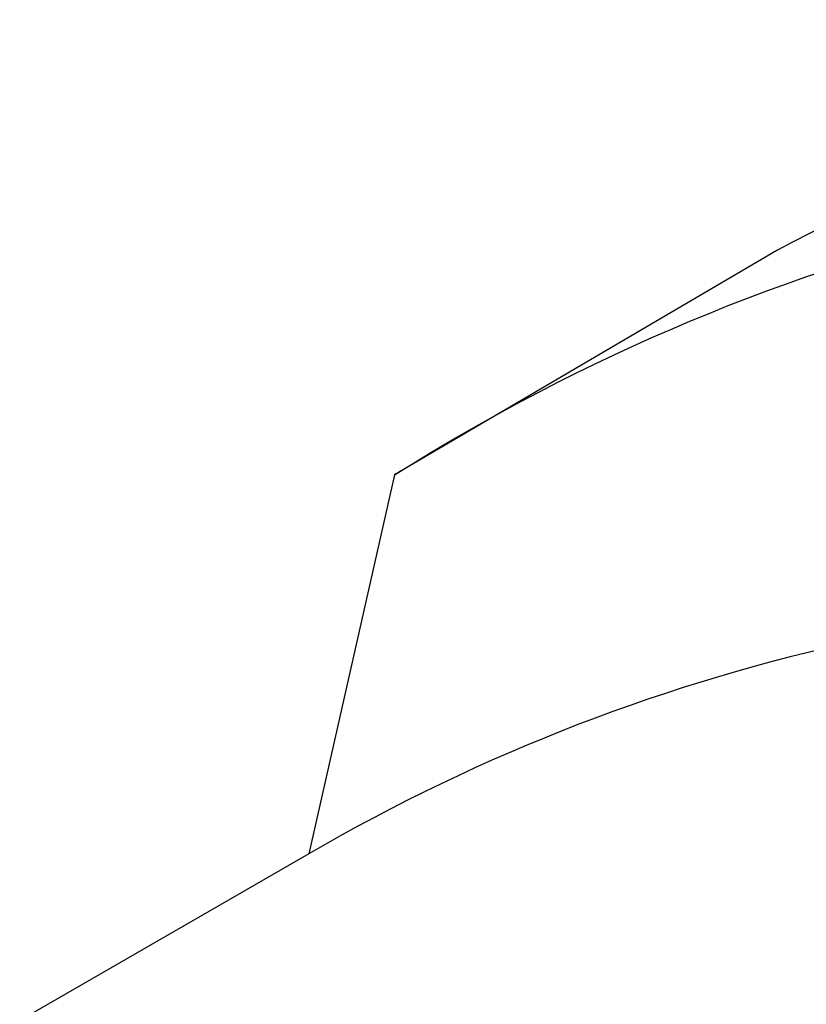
# Model space of a CAD drawing. Extents: x -18027 to -11651, y 1687 to 5059.
# Tile 8 of 170: x -17560 to -17545, y 2265 to 2284. Entities that reach past the tile are written whole.
import ezdxf

# ---------------------------------------------------------------- set-up
doc = ezdxf.new("R2010")
doc.units = 0
doc.header["$MEASUREMENT"] = 0
doc.layers.add('TANK', color=2, linetype='CONTINUOUS')

msp = doc.modelspace()

# ---------------------------------------------------------------- linework, layer by layer
at = {"layer": 'TANK'}
for points in [[(-17413.394, 2125.828, 0.03226), (-17412.834, 2136.27, 0.071312), (-17418.417, 2172.404, 0.019282), (-17423.388, 2186.718, 0.038312), (-17436.452, 2213.805, 0.044515), (-17456.555, 2242.354, 0.013151), (-17463.447, 2250.056, 0.071312), (-17492.057, 2272.823, 0.106395), (-17524.484, 2283.489, 0.149431), (-17545.847, 2279.362), (-17553.02, 2275.146), (-17554.631, 2268.032)], [(-17413.394, 2125.828, 0.03226), (-17412.834, 2136.27, 0.071312), (-17418.417, 2172.404, 0.019282), (-17423.388, 2186.718, 0.038312), (-17436.452, 2213.805, 0.044515), (-17456.555, 2242.354, 0.013151), (-17463.447, 2250.056, 0.071312), (-17492.057, 2272.823, 0.106395), (-17524.484, 2283.489, 0.149431), (-17545.847, 2279.362), (-17553.02, 2275.146), (-17554.631, 2268.032)], [(-17553.02, 2275.146, -0.16913), (-17529.185, 2280.709, -0.106395), (-17496.758, 2270.043, -0.071312), (-17468.148, 2247.276, -0.016688), (-17459.509, 2237.411, -0.040957), (-17441.153, 2211.025, -0.038238), (-17428.11, 2183.991, -0.019356), (-17423.118, 2169.624, -0.071312), (-17417.535, 2133.489, -0.032043), (-17418.087, 2123.118, -0.032043)], [(-17553.02, 2275.146, -0.16913), (-17529.185, 2280.709, -0.106395), (-17496.758, 2270.043, -0.071312), (-17468.148, 2247.276, -0.016688), (-17459.509, 2237.411, -0.040957), (-17441.153, 2211.025, -0.038238), (-17428.11, 2183.991, -0.019356), (-17423.118, 2169.624, -0.071312), (-17417.535, 2133.489, -0.032043), (-17418.087, 2123.118, -0.032043)], [(-17428.228, 2117.26, 0.049983), (-17426.86, 2132.594, 0.071312), (-17432.173, 2166.98, 0.017305), (-17436.37, 2179.223, 0.040291), (-17449.335, 2206.378, 0.057637), (-17475.037, 2240.819, 0.071312), (-17502.262, 2262.484, 0.106395), (-17533.12, 2272.634, 0.159299), (-17554.631, 2268.032), (-17560.058, 2264.899)], [(-17428.228, 2117.26, 0.049983), (-17426.86, 2132.594, 0.071312), (-17432.173, 2166.98, 0.017305), (-17436.37, 2179.223, 0.040291), (-17449.335, 2206.378, 0.057637), (-17475.037, 2240.819, 0.071312), (-17502.262, 2262.484, 0.106395), (-17533.12, 2272.634, 0.159299), (-17554.631, 2268.032), (-17560.058, 2264.899)]]:
    msp.add_lwpolyline(points, format="xyb", dxfattribs=at)

doc.saveas('drawing.dxf')
